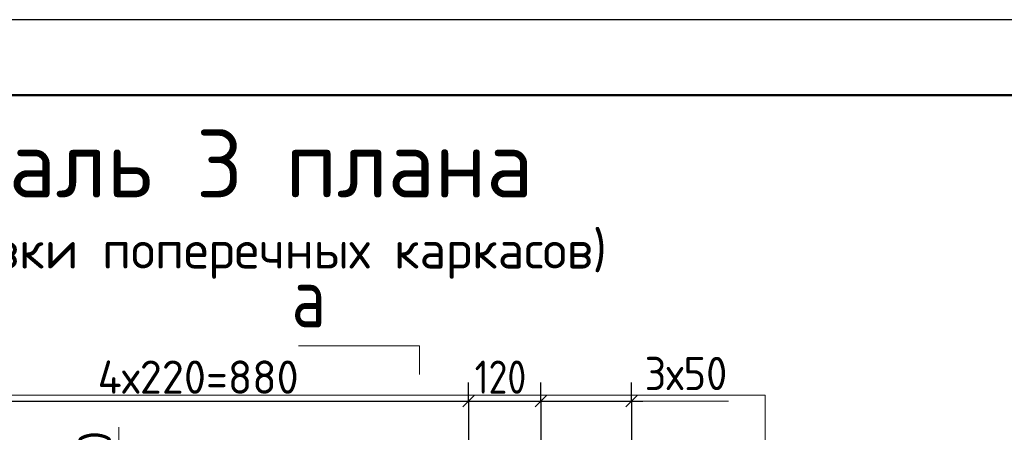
# Model space of a CAD drawing. Header units: millimetres. Extents: x 0 to 50400, y 0 to 35640.
# Tile 41 of 46: x 18670 to 26487, y 32365 to 35640. Entities that reach past the tile are written whole.
import ezdxf

# ---------------------------------------------------------------- set-up
doc = ezdxf.new("R2010")
doc.units = ezdxf.units.MM
for name, color, linetype, lineweight in [('Standard', 7, 'Continuous', 25), ('Размерная линия_ общее', 7, 'Continuous', 13), ('Текст_ общее', 7, 'Continuous', 25)]:
    doc.layers.add(name, color=color, linetype=linetype, lineweight=lineweight)
doc.styles.add('ISOCPEUR', font='txt')

msp = doc.modelspace()

# ---------------------------------------------------------------- linework, layer by layer
at = {"layer": 'Standard', "color": 251, "linetype": 'Continuous', "lineweight": -3, "true_color": 0x656565, "transparency": 33554687}
for p, q in [((22232, 32610.7), (22232, 32760.7)), ((22808, 32610.7), (22808, 32760.7)), ((23528, 32610.7), (23528, 32760.7)), ((22232, 32610.7), (22232, 32460.7)), ((22232, 32610.7), (22232, 31541.3)), ((22808, 32610.7), (22808, 32460.7)), ((22808, 32610.7), (22808, 31485.7)), ((23528, 32610.7), (23528, 32460.7)), ((23528, 32610.7), (23528, 31485.7))]:
    msp.add_line(p, q, dxfattribs=at)
at = {"layer": 'Standard', "color": 7, "linetype": 'Continuous', "lineweight": -3, "transparency": 33554687}
for p, q in [((18008, 32610.7), (22232, 32610.7)), ((22232, 32610.7), (22808, 32610.7)), ((22808, 32610.7), (23528, 32610.7)), ((23528, 32610.7), (23618, 32610.7))]:
    msp.add_line(p, q, dxfattribs=at)
at = {"layer": 'Standard', "color": 7, "linetype": 'Continuous', "lineweight": 25, "transparency": 33554687}
for p, q in [((22187, 32565.7), (22277, 32655.7)), ((22763, 32565.7), (22853, 32655.7)), ((23483, 32565.7), (23573, 32655.7))]:
    msp.add_line(p, q, dxfattribs=at)
msp.add_lwpolyline([(0, 0), (50400, 0), (50400, 35640), (0, 35640), (0, 0)], close=True, dxfattribs=at)
at = {"layer": 'Standard', "color": 7, "linetype": 'Continuous', "lineweight": 50, "transparency": 33554687}
msp.add_lwpolyline([(2400, 35040), (49800, 35040), (49800, 600), (2400, 600), (2400, 35040)], close=True, dxfattribs=at)
at = {"layer": 'Standard', "color": 7, "linetype": 'Continuous', "lineweight": 13, "transparency": 33554687}
for points in [[(20883.8, 33050.1), (21843.8, 33050.1), (21843.8, 32824.5)], [(20883.8, 33050.1), (21488.5, 33050.1), (21843.8, 33050.1)]]:
    msp.add_lwpolyline(points, dxfattribs=at)
at = {"layer": 'Standard', "color": 254, "linetype": 'Continuous', "lineweight": 18, "true_color": 0xc4c4ff, "transparency": 33554687}
msp.add_lwpolyline([(15018.2, 27317.5), (24588.6, 27317.5), (24588.6, 32658.7), (15018.2, 32658.7), (15018.2, 27317.5)], dxfattribs=at)
at = {"layer": 'Размерная линия_ общее', "color": 7, "linetype": 'Continuous', "lineweight": 13, "transparency": 33554687}
for p, q in [((23528, 32610.7), (24296, 32610.7)), ((19455.9, 32405.3), (19455.9, 31541.3))]:
    msp.add_line(p, q, dxfattribs=at)

# ---------------------------------------------------------------- texts
at = {"layer": 'Standard', "color": 7, "linetype": 'Continuous', "lineweight": 35, "transparency": 33554687, "insert": (20828.5, 33198.1), "char_height": 480, "width": 575.728, "attachment_point": 7, "style": 'ISOCPEUR'}
msp.add_mtext('\\W0.80;а', dxfattribs=at)
at = {"layer": 'Standard', "color": 7, "linetype": 'Continuous', "lineweight": 25, "transparency": 33554687, "char_height": 264, "attachment_point": 7, "style": 'ISOCPEUR'}
for s, insert, width in [('\\W0.97;4х220=880', (19288.4, 32670.7), 1816.223), ('\\W0.83;120', (22282.4, 32670.7), 610.286), ('\\W0.93;3х50', (23631.1, 32699.4), 861.721)]:
    msp.add_mtext(s, dxfattribs=dict(at, insert=insert, width=width))
at = {"layer": 'Standard', "color": 7, "linetype": 'Continuous', "lineweight": 25, "transparency": 33554687, "insert": (19397.3, 31718.1), "char_height": 264, "width": 861.704, "attachment_point": 7, "rotation": 90, "style": 'ISOCPEUR'}
msp.add_mtext('\\W0.93;3х50', dxfattribs=at)
at = {"layer": 'Текст_ общее', "color": 7, "linetype": 'Continuous', "lineweight": 50, "transparency": 33554687, "attachment_point": 7, "style": 'ISOCPEUR'}
for s, insert, char_height, width in [('\\W0.98;  Деталь 3 плана', (16716.4, 34117.5), 540, 6472.765), ('\\W0.99;(схема установки поперечных каркасов)', (16023.4, 33582.9), 300, 7794.577)]:
    msp.add_mtext(s, dxfattribs=dict(at, insert=insert, char_height=char_height, width=width))

doc.saveas('drawing.dxf')
